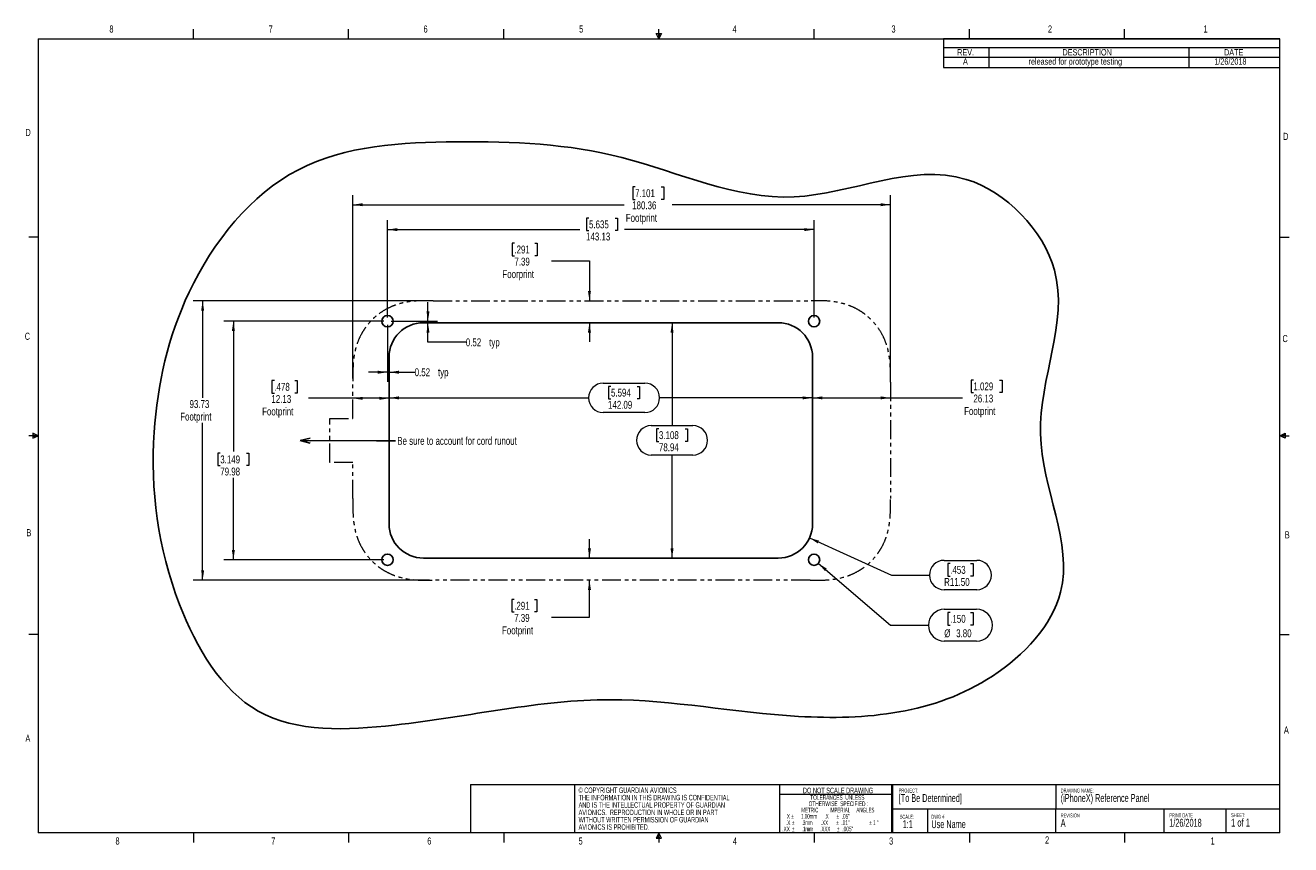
# Model space of a CAD drawing. Header units: millimetres. Extents: x 3 to 428, y 3 to 278.
import ezdxf

# ---------------------------------------------------------------- set-up
doc = ezdxf.new("R2010")
doc.units = ezdxf.units.MM
doc.linetypes.add('PHANTOM', pattern=[12.7, 6.35, -1.27, 1.27, -1.27, 1.27, -1.27])
doc.styles.add('SLDTEXTSTYLE0', font='TXT', dxfattribs={"width": 0.605})
doc.styles.add('SLDTEXTSTYLE1', font='TXT', dxfattribs={"width": 0.75})
doc.styles.add('SLDTEXTSTYLE2', font='TXT', dxfattribs={"width": 0.561765})
doc.styles.add('SLDTEXTSTYLE3', font='TXT', dxfattribs={"width": 0.56})
doc.styles.add('SLDTEXTSTYLE4', font='TXT', dxfattribs={"width": 0.5525})
doc.styles.add('SLDTEXTSTYLE5', font='TXT', dxfattribs={"width": 0.57})
doc.dimstyles.new('SLDDIMSTYLE0', dxfattribs={"dimtxt": 2.645833, "dimasz": 3.302, "dimexe": 0, "dimexo": 0.0625, "dimgap": 0.661458, "dimtad": 0, "dimtih": 1, "dimtoh": 1, "dimrnd": 1e-09, "dimzin": 12, "dimdsep": 46, "dimtxsty": 'SLDTEXTSTYLE1', "dimsah": 1, "dimcen": 0.09, "dimadec": 0, "dimazin": 3, "dimtfac": 1, "dimtofl": 0, "dimtmove": 0, "dimatfit": 3, "dimfxl": 1, "dimfrac": 2, "dimtolj": 1, "dimtzin": 12, "dimarcsym": 0})
doc.dimstyles.new('SLDDIMSTYLE1', dxfattribs={"dimtxt": 2.645833, "dimasz": 3.302, "dimexe": 0, "dimexo": 0.0625, "dimgap": 0.661458, "dimtad": 0, "dimtih": 1, "dimtoh": 1, "dimrnd": 1e-09, "dimzin": 4, "dimdsep": 46, "dimtxsty": 'SLDTEXTSTYLE1', "dimsah": 1, "dimcen": 0, "dimadec": 0, "dimazin": 1, "dimtfac": 1, "dimtofl": 0, "dimtmove": 0, "dimatfit": 3, "dimfxl": 1, "dimfrac": 2, "dimtolj": 1, "dimtzin": 12, "dimarcsym": 0})
doc.dimstyles.new('SLDDIMSTYLE2', dxfattribs={"dimtxt": 2.645833, "dimasz": 3.302, "dimexe": 0, "dimexo": 0.0625, "dimgap": 0.661458, "dimtad": 0, "dimtih": 1, "dimtoh": 1, "dimrnd": 1e-09, "dimzin": 4, "dimdsep": 46, "dimtxsty": 'SLDTEXTSTYLE1', "dimsah": 1, "dimcen": 0, "dimadec": 0, "dimazin": 1, "dimtfac": 1, "dimtofl": 0, "dimtmove": 0, "dimatfit": 3, "dimfxl": 1, "dimfrac": 2, "dimtolj": 1, "dimtzin": 12, "dimarcsym": 0})
doc.dimstyles.new('SLDDIMSTYLE3', dxfattribs={"dimtxt": 2.645833, "dimasz": 3.302, "dimexe": 0, "dimexo": 0.0625, "dimgap": 0.661458, "dimtad": 0, "dimtih": 1, "dimtoh": 1, "dimrnd": 1e-09, "dimzin": 12, "dimdsep": 46, "dimtxsty": 'SLDTEXTSTYLE1', "dimsah": 1, "dimcen": 0.09, "dimadec": 0, "dimazin": 3, "dimtfac": 1, "dimtofl": 0, "dimtmove": 0, "dimatfit": 3, "dimfxl": 1, "dimfrac": 2, "dimtolj": 1, "dimtzin": 12, "dimarcsym": 0})
doc.dimstyles.new('SLDDIMSTYLE4', dxfattribs={"dimtxt": 2.645833, "dimasz": 3.302, "dimexe": 0, "dimexo": 0.0625, "dimgap": 0.661458, "dimtad": 0, "dimtih": 1, "dimtoh": 1, "dimrnd": 1e-09, "dimzin": 12, "dimdsep": 46, "dimtxsty": 'SLDTEXTSTYLE1', "dimsah": 1, "dimcen": 0.09, "dimadec": 0, "dimazin": 3, "dimtfac": 1, "dimtmove": 0, "dimatfit": 0, "dimfxl": 1, "dimfrac": 2, "dimtolj": 1, "dimtzin": 12, "dimarcsym": 0})
doc.dimstyles.new('SLDDIMSTYLE5', dxfattribs={"dimtxt": 2.645833, "dimasz": 3.302, "dimexe": 0, "dimexo": 0.0625, "dimgap": 0.661458, "dimtad": 0, "dimtih": 1, "dimtoh": 1, "dimrnd": 1e-09, "dimdsep": 46, "dimtxsty": 'SLDTEXTSTYLE1', "dimsah": 1, "dimcen": 0.09, "dimadec": 0, "dimazin": 2, "dimtfac": 1, "dimtmove": 0, "dimatfit": 0, "dimfxl": 1, "dimfrac": 2, "dimtolj": 1, "dimtzin": 12, "dimarcsym": 0})
doc.dimstyles.new('SLDDIMSTYLE6', dxfattribs={"dimtxt": 0.18, "dimasz": 3.302, "dimexe": 0, "dimexo": 0.0625, "dimgap": 0, "dimtad": 0, "dimtih": 1, "dimtoh": 1, "dimdec": 0, "dimrnd": 1e-09, "dimzin": 0, "dimdsep": 46, "dimtxsty": 'Standard', "dimblk1": 'OPEN30', "dimblk2": 'OPEN30', "dimsah": 1, "dimcen": 0.09, "dimadec": 0, "dimazin": 0, "dimtfac": 3.302, "dimtdec": 0, "dimtofl": 0, "dimtmove": 0, "dimatfit": 3, "dimldrblk": 'OPEN30', "dimfxl": 1, "dimfrac": 2, "dimtolj": 1, "dimtzin": 0, "dimarcsym": 0})

# ---------------------------------------------------------------- blocks, each defined once
blk = doc.blocks.new('Block2')
at = {"color": 7, "linetype": 'Continuous', "lineweight": 18}
for p, q in [((12.8, 105.79), (11.04, 106.69)), ((11.04, 106.69), (11.04, 104.98)), ((12.8, 105.79), (9.62, 105.79)), ((11.04, 106.1), (12.8, 105.79)), ((11.04, 104.98), (12.8, 105.79)), ((11.04, 105.56), (12.8, 105.79)), ((11.04, 105.56), (12.8, 105.79))]:
    blk.add_line(p, q, dxfattribs=at)
blk = doc.blocks.new('Block3')
at = {"color": 7, "linetype": 'Continuous', "lineweight": 18}
for p, q in [((0, 0.81), (1.76, 1.71)), ((1.76, 1.12), (0, 0.81)), ((1.76, 0.58), (0, 0.81)), ((1.76, 0.58), (0, 0.81)), ((1.76, 0), (0, 0.81)), ((0, 0.81), (3.17, 0.81)), ((1.76, 1.71), (1.76, 0))]:
    blk.add_line(p, q, dxfattribs=at)
blk = doc.blocks.new('SW_NOTE_0')
at = {"color": 0, "linetype": 'Continuous', "lineweight": 0, "attachment_point": 1, "style": 'SLDTEXTSTYLE0'}
for s, insert, char_height in [('PROJECT:', (0, 1.71), 1.323), ('[To Be Determined]', (0, -0.12), 2.6458)]:
    blk.add_mtext(s, dxfattribs=dict(at, insert=insert, char_height=char_height))
blk = doc.blocks.new('SW_NOTE_1')
at = {"color": 0, "linetype": 'Continuous', "lineweight": 0, "attachment_point": 1, "style": 'SLDTEXTSTYLE0'}
for s, insert, char_height in [('SCALE:', (0, 1.71), 1.323), ('1:1', (0.99, -0.12), 2.646)]:
    blk.add_mtext(s, dxfattribs=dict(at, insert=insert, char_height=char_height))
blk = doc.blocks.new('SW_NOTE_2')
at = {"color": 0, "linetype": 'Continuous', "lineweight": 0, "attachment_point": 2}
for s, insert, char_height, style in [('DO NOT SCALE DRAWING', (15.77, 2.39), 1.8521, 'SLDTEXTSTYLE0'), ('OTHERWISE  SPECIFIED :', (15.87, -2.19), 1.5875, 'SLDTEXTSTYLE0'), ('TOLERANCES  UNLESS', (15.53, -0.07), 1.5875, 'SLDTEXTSTYLE0'), ('X', (-0.89, -6.42), 1.59, 'SLDTEXTSTYLE0'), ('%%p', (0.52, -6.42), 1.587, 'SLDTEXTSTYLE0'), ('METRIC         IMPERIAL     ANGLES', (15.7, -4.3), 1.5875, 'SLDTEXTSTYLE2'), ('%%p', (0.68, -8.54), 1.587, 'SLDTEXTSTYLE0'), ('1.00mm      .X', (7.99, -6.42), 1.5875, 'SLDTEXTSTYLE3'), ('%%p', (15.58, -8.54), 1.587, 'SLDTEXTSTYLE0'), ('%%p', (15.68, -6.42), 1.587, 'SLDTEXTSTYLE0'), ('.01"', (18.26, -8.54), 1.587, 'SLDTEXTSTYLE0'), ('.05"', (18.36, -6.42), 1.587, 'SLDTEXTSTYLE0'), ('%%p', (26.67, -8.54), 1.587, 'SLDTEXTSTYLE0'), ('%%d', (29.12, -8.54), 1.587, 'SLDTEXTSTYLE0'), ('.XX', (-1.69, -10.65), 1.587, 'SLDTEXTSTYLE0'), ('.X', (-0.99, -8.54), 1.587, 'SLDTEXTSTYLE0'), ('%%p', (0.66, -10.65), 1.587, 'SLDTEXTSTYLE0'), ('.3mm       .XX', (7.98, -8.54), 1.5875, 'SLDTEXTSTYLE4'), ('.1mm      .XXX', (8.38, -10.65), 1.5875, 'SLDTEXTSTYLE3'), ('%%p', (15.75, -10.65), 1.587, 'SLDTEXTSTYLE0'), ('.005"', (19.03, -10.65), 1.587, 'SLDTEXTSTYLE0'), ('1', (27.96, -8.54), 1.59, 'SLDTEXTSTYLE0')]:
    blk.add_mtext(s, dxfattribs=dict(at, insert=insert, char_height=char_height, style=style))
blk = doc.blocks.new('SW_NOTE_3')
at = {"color": 0, "linetype": 'Continuous', "lineweight": 0, "attachment_point": 1, "style": 'SLDTEXTSTYLE0'}
for s, insert, char_height in [('DWG #', (0, 1.71), 1.323), ('Use Name', (0, -0.12), 2.646)]:
    blk.add_mtext(s, dxfattribs=dict(at, insert=insert, char_height=char_height))
blk = doc.blocks.new('SW_NOTE_4')
at = {"color": 0, "linetype": 'Continuous', "lineweight": 0, "attachment_point": 1, "style": 'SLDTEXTSTYLE0'}
for s, insert, char_height in [('REVISION', (0, 1.71), 1.323), ('A', (0, -0.12), 2.65)]:
    blk.add_mtext(s, dxfattribs=dict(at, insert=insert, char_height=char_height))
blk = doc.blocks.new('SW_NOTE_5')
at = {"color": 0, "linetype": 'Continuous', "lineweight": 0, "attachment_point": 1}
for s, insert, char_height, style in [('SHEET:', (0, 1.71), 1.323, 'SLDTEXTSTYLE0'), ('1 of 1', (0, -0.12), 2.646, 'SLDTEXTSTYLE5')]:
    blk.add_mtext(s, dxfattribs=dict(at, insert=insert, char_height=char_height, style=style))
blk = doc.blocks.new('SW_NOTE_6')
at = {"color": 0, "linetype": 'Continuous', "lineweight": 0, "attachment_point": 1, "style": 'SLDTEXTSTYLE0'}
for s, insert, char_height in [('DRAWING NAME:', (0, 1.71), 1.3229), ('(iPhoneX) Reference Panel', (0, -0.12), 2.6458)]:
    blk.add_mtext(s, dxfattribs=dict(at, insert=insert, char_height=char_height))
blk = doc.blocks.new('SW_NOTE_7')
at = {"color": 0, "linetype": 'Continuous', "lineweight": 0, "attachment_point": 1, "style": 'SLDTEXTSTYLE0'}
for s, insert, char_height in [('PRINT DATE', (0, 1.71), 1.323), ('1/26/2018', (0, -0.12), 2.646)]:
    blk.add_mtext(s, dxfattribs=dict(at, insert=insert, char_height=char_height))
blk = doc.blocks.new('SW_NOTE_8')
at = {"color": 0, "linetype": 'Continuous', "lineweight": 0, "char_height": 1.8521, "attachment_point": 1, "style": 'SLDTEXTSTYLE0'}
for s, insert in [('© COPYRIGHT GUARDIAN AVIONICS', (0, 2.39)), ('AND IS THE INTELLECTUAL PROPERTY OF GUARDIAN', (0, -2.55)), ('THE INFORMATION IN THIS DRAWING IS CONFIDENTIAL', (0, -0.08)), ('AVIONICS.  REPRODUCTION IN WHOLE OR IN PART', (0, -5.02)), ('WITHOUT WRITTEN PERMISSION OF GUARDIAN', (0, -7.49)), ('AVIONICS IS PROHIBITED.', (0, -9.96))]:
    blk.add_mtext(s, dxfattribs=dict(at, insert=insert))
blk = doc.blocks.new('SW_TABLEANNOTATION_0')
at = {"color": 0, "linetype": 'Continuous', "lineweight": 18}
for p, q in [((0, 0), (0, -9.63)), ((112.87, 0), (0, 0)), ((112.87, -9.63), (112.87, 0)), ((0, -2.95), (112.87, -2.95)), ((15.24, -2.95), (15.24, -6.13)), ((82.39, -2.95), (82.39, -6.13)), ((0, -6.13), (112.87, -6.13)), ((15.24, -6.13), (15.24, -9.63)), ((82.39, -6.13), (82.39, -9.63)), ((0, -9.63), (112.87, -9.63))]:
    blk.add_line(p, q, dxfattribs=at)
at = {"color": 0, "linetype": 'Continuous', "lineweight": 18, "attachment_point": 1, "style": 'SLDTEXTSTYLE1'}
for s, insert, char_height in [('REV.', (4.63, -3.49), 2.117), ('DESCRIPTION', (39.96, -3.49), 2.1167), ('DATE', (94.18, -3.49), 2.117), ('A', (6.58, -6.56), 2.12), ('released for prototype testing', (28.58, -6.56), 2.1167), ('1/26/2018', (90.92, -6.56), 2.117)]:
    blk.add_mtext(s, dxfattribs=dict(at, insert=insert, char_height=char_height))
blk = doc.blocks.new('_D')
at = {"color": 7, "linetype": 'Continuous', "lineweight": 18}
for p, q in [((197.4, 157.6), (211.37, 157.6)), ((199.99, 156.53), (199.18, 156.53)), ((199.18, 156.53), (199.18, 152.33)), ((208.78, 156.53), (209.59, 156.53)), ((209.59, 156.53), (209.59, 152.33)), ((125.53, 152.66), (192.46, 152.66)), ((199.18, 152.33), (199.99, 152.33)), ((209.59, 152.33), (208.78, 152.33)), ((267.62, 152.66), (216.31, 152.66)), ((211.37, 147.73), (197.4, 147.73))]:
    blk.add_line(p, q, dxfattribs=at)
for centre, start, end in [((197.4, 152.66), 90, 270), ((211.37, 152.66), 270, 90)]:
    blk.add_arc(centre, 4.94, start, end, dxfattribs=at)
for points in [[(125.53, 152.66), (128.83, 152.16), (128.83, 153.17)], [(267.62, 152.66), (264.32, 153.17), (264.32, 152.16)]]:
    blk.add_solid(points, dxfattribs=at)
at = {"color": 7, "linetype": 'Continuous', "lineweight": 18, "char_height": 2.646, "attachment_point": 1, "style": 'SLDTEXTSTYLE1'}
for s, insert in [('5.594', (199.99, 155.74)), ('142.09', (199.01, 151.67))]:
    blk.add_mtext(s, dxfattribs=dict(at, insert=insert))
blk = doc.blocks.new('_D_1')
at = {"color": 7, "linetype": 'Continuous', "lineweight": 18}
for p, q in [((220.49, 177.86), (220.49, 143.36)), ((213.5, 143.36), (227.47, 143.36)), ((216.09, 142.28), (215.28, 142.28)), ((215.28, 142.28), (215.28, 138.08)), ((224.88, 142.28), (225.69, 142.28)), ((225.69, 142.28), (225.69, 138.08)), ((215.28, 138.08), (216.09, 138.08)), ((225.69, 138.08), (224.88, 138.08)), ((227.47, 133.48), (213.5, 133.48)), ((220.49, 98.92), (220.49, 133.48))]:
    blk.add_line(p, q, dxfattribs=at)
for centre, start, end in [((213.5, 138.42), 90, 270), ((227.47, 138.42), 270, 90)]:
    blk.add_arc(centre, 4.94, start, end, dxfattribs=at)
for points in [[(220.49, 177.86), (219.98, 174.56), (220.99, 174.56)], [(220.49, 98.92), (220.99, 102.22), (219.98, 102.22)]]:
    blk.add_solid(points, dxfattribs=at)
at = {"color": 7, "linetype": 'Continuous', "lineweight": 18, "char_height": 2.646, "attachment_point": 1, "style": 'SLDTEXTSTYLE1'}
for s, insert in [('3.108', (216.09, 141.49)), ('78.94', (216.09, 137.43))]:
    blk.add_mtext(s, dxfattribs=dict(at, insert=insert))
blk = doc.blocks.new('_D_2')
at = {"color": 7, "linetype": 'Continuous', "lineweight": 18}
for p, q in [((266.6, 105.69), (294.15, 93.24)), ((311.79, 98.18), (322.72, 98.18)), ((313.84, 97.11), (313.03, 97.11)), ((313.03, 97.11), (313.03, 92.9)), ((320.68, 97.11), (321.48, 97.11)), ((321.48, 97.11), (321.48, 92.9)), ((294.15, 93.24), (306.85, 93.24)), ((313.03, 92.9), (313.84, 92.9)), ((321.48, 92.9), (320.68, 92.9)), ((322.72, 88.3), (311.79, 88.3))]:
    blk.add_line(p, q, dxfattribs=at)
for centre, start, end in [((311.79, 93.24), 90, 270), ((322.72, 93.24), 270, 90)]:
    blk.add_arc(centre, 4.94, start, end, dxfattribs=at)
blk.add_solid([(266.6, 105.69), (269.4, 103.86), (269.82, 104.79)], dxfattribs=at)
at = {"color": 7, "linetype": 'Continuous', "lineweight": 18, "char_height": 2.646, "attachment_point": 1, "style": 'SLDTEXTSTYLE1'}
for s, insert in [('.453', (313.84, 96.31)), ('R11.50', (311.79, 92.25))]:
    blk.add_mtext(s, dxfattribs=dict(at, insert=insert))
blk = doc.blocks.new('_D_3')
at = {"color": 7, "linetype": 'Continuous', "lineweight": 18}
for p, q in [((123.74, 178.38), (70.1, 178.38)), ((73.28, 178.38), (73.28, 134.68)), ((68.88, 134.15), (68.08, 134.15)), ((68.08, 134.15), (68.08, 129.94)), ((77.68, 134.15), (78.48, 134.15)), ((78.48, 134.15), (78.48, 129.94)), ((68.08, 129.94), (68.88, 129.94)), ((78.48, 129.94), (77.68, 129.94)), ((73.28, 98.4), (73.28, 125.88)), ((123.74, 98.4), (70.1, 98.4))]:
    blk.add_line(p, q, dxfattribs=at)
for points in [[(73.28, 178.38), (72.77, 175.08), (73.79, 175.08)], [(73.28, 98.4), (73.79, 101.7), (72.77, 101.7)]]:
    blk.add_solid(points, dxfattribs=at)
at = {"color": 7, "linetype": 'Continuous', "lineweight": 18, "char_height": 2.646, "attachment_point": 1, "style": 'SLDTEXTSTYLE1'}
for s, insert in [('3.149', (68.88, 133.35)), ('79.98', (68.88, 129.29))]:
    blk.add_mtext(s, dxfattribs=dict(at, insert=insert))
blk = doc.blocks.new('_D_4')
at = {"color": 7, "linetype": 'Continuous', "lineweight": 18}
for p, q in [((192.61, 212.96), (191.81, 212.96)), ((191.81, 212.96), (191.81, 208.76)), ((201.41, 212.96), (202.21, 212.96)), ((202.21, 212.96), (202.21, 208.76)), ((125.01, 179.65), (125.01, 212.27)), ((125.01, 209.1), (189.49, 209.1)), ((191.81, 208.76), (192.61, 208.76)), ((202.21, 208.76), (201.41, 208.76)), ((268.14, 209.1), (204.53, 209.1)), ((268.14, 179.65), (268.14, 212.27))]:
    blk.add_line(p, q, dxfattribs=at)
for points in [[(125.01, 209.1), (128.31, 208.59), (128.31, 209.61)], [(268.14, 209.1), (264.84, 209.61), (264.84, 208.59)]]:
    blk.add_solid(points, dxfattribs=at)
at = {"color": 7, "linetype": 'Continuous', "lineweight": 18, "char_height": 2.646, "attachment_point": 1, "style": 'SLDTEXTSTYLE1'}
for s, insert in [('143.13', (191.64, 208.11)), ('5.635', (192.61, 212.17))]:
    blk.add_mtext(s, dxfattribs=dict(at, insert=insert))
blk = doc.blocks.new('_D_5')
at = {"color": 7, "linetype": 'Continuous', "lineweight": 18}
for p, q in [((269.58, 97.16), (293.81, 76.43)), ((311.84, 81.75), (322.67, 81.75)), ((313.84, 80.68), (313.03, 80.68)), ((313.03, 80.68), (313.03, 76.48)), ((320.68, 80.68), (321.48, 80.68)), ((321.48, 80.68), (321.48, 76.48)), ((313.03, 76.48), (313.84, 76.48)), ((321.48, 76.48), (320.68, 76.48)), ((293.81, 76.43), (306.51, 76.43)), ((322.67, 71.1), (311.84, 71.1))]:
    blk.add_line(p, q, dxfattribs=at)
for centre, start, end in [((311.84, 76.43), 90, 270), ((322.67, 76.43), 270, 90)]:
    blk.add_arc(centre, 5.33, start, end, dxfattribs=at)
blk.add_solid([(269.58, 97.16), (271.76, 94.63), (272.42, 95.4)], dxfattribs=at)
at = {"color": 7, "linetype": 'Continuous', "lineweight": 18, "char_height": 2.646, "attachment_point": 1, "style": 'SLDTEXTSTYLE1'}
for s, insert in [('.150', (313.84, 79.89)), ('%%c', (311.84, 75.04)), ('3.80', (315.83, 75.04))]:
    blk.add_mtext(s, dxfattribs=dict(at, insert=insert))
blk = doc.blocks.new('_D_6')
at = {"color": 7, "linetype": 'Continuous', "lineweight": 18}
for p, q in [((139.05, 185.25), (59.79, 185.25)), ((62.97, 185.25), (62.97, 152.71)), ((62.97, 91.53), (62.97, 144.3)), ((139.05, 91.52), (59.79, 91.53))]:
    blk.add_line(p, q, dxfattribs=at)
for points in [[(62.97, 185.25), (62.46, 181.95), (63.47, 181.95)], [(62.97, 91.53), (63.47, 94.83), (62.46, 94.83)]]:
    blk.add_solid(points, dxfattribs=at)
at = {"color": 7, "linetype": 'Continuous', "lineweight": 18, "char_height": 2.646, "attachment_point": 1, "style": 'SLDTEXTSTYLE1'}
for s, insert in [('93.73', (58.57, 151.92)), ('Footprint', (55.45, 147.71))]:
    blk.add_mtext(s, dxfattribs=dict(at, insert=insert))
blk = doc.blocks.new('_D_7')
at = {"color": 7, "linetype": 'Continuous', "lineweight": 18}
for p, q in [((208.09, 223.42), (207.28, 223.42)), ((207.28, 223.42), (207.28, 219.21)), ((216.88, 223.42), (217.69, 223.42)), ((217.69, 223.42), (217.69, 219.21)), ((113.4, 159.17), (113.4, 220.63)), ((113.4, 217.45), (204.43, 217.45)), ((207.28, 219.21), (208.09, 219.21)), ((217.69, 219.21), (216.88, 219.21)), ((293.76, 217.45), (220.54, 217.45)), ((293.76, 159.17), (293.76, 220.63))]:
    blk.add_line(p, q, dxfattribs=at)
for points in [[(113.4, 217.45), (116.7, 216.94), (116.7, 217.96)], [(293.76, 217.45), (290.45, 217.96), (290.45, 216.94)]]:
    blk.add_solid(points, dxfattribs=at)
at = {"color": 7, "linetype": 'Continuous', "lineweight": 18, "char_height": 2.646, "attachment_point": 1, "style": 'SLDTEXTSTYLE1'}
for s, insert in [('7.101', (208.09, 222.63)), ('180.36', (207.11, 218.56)), ('Footprint', (204.97, 214.36))]:
    blk.add_mtext(s, dxfattribs=dict(at, insert=insert))
blk = doc.blocks.new('_D_8')
at = {"color": 7, "linetype": 'Continuous', "lineweight": 18}
for p, q in [((321.62, 158.63), (320.82, 158.63)), ((320.82, 158.63), (320.82, 154.43)), ((330.42, 158.63), (331.22, 158.63)), ((331.22, 158.63), (331.22, 154.43)), ((320.82, 154.43), (321.62, 154.43)), ((331.22, 154.43), (330.42, 154.43)), ((267.62, 152.66), (293.76, 152.66)), ((293.76, 152.66), (317.96, 152.66))]:
    blk.add_line(p, q, dxfattribs=at)
for points in [[(267.62, 152.66), (270.92, 152.16), (270.92, 153.17)], [(293.76, 152.66), (290.45, 153.17), (290.45, 152.16)]]:
    blk.add_solid(points, dxfattribs=at)
at = {"color": 7, "linetype": 'Continuous', "lineweight": 18, "char_height": 2.646, "attachment_point": 1, "style": 'SLDTEXTSTYLE1'}
for s, insert in [('1.029', (321.62, 157.84)), ('26.13', (321.62, 153.78)), ('Footprint', (318.5, 149.57))]:
    blk.add_mtext(s, dxfattribs=dict(at, insert=insert))
blk = doc.blocks.new('_D_9')
at = {"color": 7, "linetype": 'Continuous', "lineweight": 18}
for p, q in [((87.03, 158.49), (86.22, 158.49)), ((86.22, 158.49), (86.22, 154.29)), ((93.87, 158.49), (94.67, 158.49)), ((94.67, 158.49), (94.67, 154.29)), ((86.22, 154.29), (87.03, 154.29)), ((94.67, 154.29), (93.87, 154.29)), ((113.4, 152.52), (98.51, 152.52)), ((125.53, 152.52), (113.4, 152.52))]:
    blk.add_line(p, q, dxfattribs=at)
for points in [[(113.4, 152.52), (116.7, 152.01), (116.7, 153.03)], [(125.53, 152.52), (122.23, 153.03), (122.23, 152.01)]]:
    blk.add_solid(points, dxfattribs=at)
at = {"color": 7, "linetype": 'Continuous', "lineweight": 18, "char_height": 2.646, "attachment_point": 1, "style": 'SLDTEXTSTYLE1'}
for s, insert in [('.478', (87.03, 157.7)), ('12.13', (86.05, 153.63)), ('Footprint', (82.93, 149.43))]:
    blk.add_mtext(s, dxfattribs=dict(at, insert=insert))
blk = doc.blocks.new('_D_10')
at = {"color": 7, "linetype": 'Continuous', "lineweight": 18}
for p, q in [((167.59, 204.55), (166.78, 204.55)), ((166.78, 204.55), (166.78, 200.35)), ((174.43, 204.55), (175.23, 204.55)), ((175.23, 204.55), (175.23, 200.35)), ((166.78, 200.35), (167.59, 200.35)), ((175.23, 200.35), (174.43, 200.35)), ((180.07, 198.58), (192.77, 198.58)), ((192.77, 198.58), (192.77, 185.25)), ((192.77, 177.86), (192.77, 171.51))]:
    blk.add_line(p, q, dxfattribs=at)
for points in [[(192.77, 185.25), (193.28, 188.56), (192.26, 188.56)], [(192.77, 177.86), (192.26, 174.56), (193.28, 174.56)]]:
    blk.add_solid(points, dxfattribs=at)
at = {"color": 7, "linetype": 'Continuous', "lineweight": 18, "char_height": 2.646, "attachment_point": 1, "style": 'SLDTEXTSTYLE1'}
for s, insert in [('7.39', (167.59, 199.7)), ('.291', (167.59, 203.76)), ('Foorprint', (163.55, 195.49))]:
    blk.add_mtext(s, dxfattribs=dict(at, insert=insert))
blk = doc.blocks.new('_D_11')
at = {"color": 7, "linetype": 'Continuous', "lineweight": 18}
for p, q in [((192.77, 98.92), (192.77, 105.27)), ((192.77, 79.09), (192.77, 91.52)), ((167.52, 85.06), (166.71, 85.06)), ((166.71, 85.06), (166.71, 80.86)), ((174.36, 85.06), (175.16, 85.06)), ((175.16, 85.06), (175.16, 80.86)), ((166.71, 80.86), (167.52, 80.86)), ((175.16, 80.86), (174.36, 80.86)), ((180.07, 79.09), (192.77, 79.09))]:
    blk.add_line(p, q, dxfattribs=at)
for points in [[(192.77, 98.92), (193.28, 102.22), (192.26, 102.22)], [(192.77, 91.52), (192.26, 88.22), (193.28, 88.22)]]:
    blk.add_solid(points, dxfattribs=at)
at = {"color": 7, "linetype": 'Continuous', "lineweight": 18, "char_height": 2.646, "attachment_point": 1, "style": 'SLDTEXTSTYLE1'}
for s, insert in [('.291', (167.52, 84.27)), ('7.39', (167.52, 80.2)), ('Footprint', (163.42, 76))]:
    blk.add_mtext(s, dxfattribs=dict(at, insert=insert))
blk = doc.blocks.new('_D_12')
at = {"color": 7, "linetype": 'Continuous', "lineweight": 18}
for p, q in [((125.01, 177.11), (125.01, 158.09)), ((125.01, 161.27), (118.66, 161.27)), ((125.53, 161.27), (134.12, 161.27))]:
    blk.add_line(p, q, dxfattribs=at)
for points in [[(125.01, 161.27), (121.71, 161.78), (121.71, 160.76)], [(125.53, 161.27), (128.83, 160.76), (128.83, 161.78)]]:
    blk.add_solid(points, dxfattribs=at)
at = {"color": 7, "linetype": 'Continuous', "lineweight": 18, "char_height": 2.646, "attachment_point": 1, "style": 'SLDTEXTSTYLE1'}
for s, insert in [('0.52', (134.12, 162.58)), ('typ', (141.95, 162.58))]:
    blk.add_mtext(s, dxfattribs=dict(at, insert=insert))
blk = doc.blocks.new('_D_13')
at = {"color": 7, "linetype": 'Continuous', "lineweight": 18}
for p, q in [((138.58, 178.38), (138.58, 184.73)), ((126.28, 178.38), (141.76, 178.38)), ((138.58, 171.3), (138.58, 177.86)), ((151.28, 171.3), (138.58, 171.3))]:
    blk.add_line(p, q, dxfattribs=at)
for points in [[(138.58, 178.38), (139.09, 181.68), (138.08, 181.68)], [(138.58, 177.86), (138.08, 174.56), (139.09, 174.56)]]:
    blk.add_solid(points, dxfattribs=at)
at = {"color": 7, "linetype": 'Continuous', "lineweight": 18, "char_height": 2.646, "attachment_point": 1, "style": 'SLDTEXTSTYLE1'}
for s, insert in [('0.52', (151.28, 172.61)), ('typ', (159.12, 172.61))]:
    blk.add_mtext(s, dxfattribs=dict(at, insert=insert))
blk = doc.blocks.new('_Open30')
at = {"color": 0, "linetype": 'ByBlock', "lineweight": -2}
for p, q in [((-1, 0.267949), (0, 0)), ((0, 0), (-1, -0.267949)), ((0, 0), (-1, 0))]:
    blk.add_line(p, q, dxfattribs=at)

msp = doc.modelspace()

# ---------------------------------------------------------------- linework, layer by layer
at = {"color": 7, "linetype": 'Continuous', "lineweight": 18}
for p, q in [((59.851, 273.113), (59.851, 276.288)), ((111.931, 273.113), (111.931, 276.288)), ((164.012, 273.113), (164.012, 276.288)), ((268.174, 273.113), (268.174, 276.288)), ((320.255, 273.113), (320.255, 276.288)), ((372.336, 273.113), (372.336, 276.288)), ((7.77, 273.113), (424.417, 273.113)), ((7.77, 273.113), (7.77, 6.734)), ((424.417, 6.734), (424.417, 273.113)), ((7.77, 206.518), (4.595, 206.518)), ((424.417, 206.518), (427.592, 206.518)), ((7.77, 73.329), (4.595, 73.329)), ((424.417, 73.329), (427.592, 73.329)), ((152.797, 22.993), (424.417, 22.993)), ((152.797, 22.993), (152.797, 6.734)), ((187.749, 22.993), (187.749, 6.734)), ((256.487, 22.993), (256.487, 6.734)), ((294.086, 22.993), (294.086, 6.734)), ((294.483, 22.993), (294.483, 6.734)), ((349.216, 22.993), (349.216, 14.863)), ((294.086, 19.622), (256.487, 19.622)), ((294.483, 14.863), (323.002, 14.863)), ((306.22, 14.863), (306.22, 6.734)), ((323.002, 14.863), (424.417, 14.863)), ((349.216, 6.734), (349.216, 14.863)), ((385.552, 14.863), (385.552, 6.734)), ((406.351, 14.863), (406.351, 6.734)), ((152.797, 6.734), (7.77, 6.734)), ((59.851, 6.734), (59.851, 3.559)), ((111.931, 6.734), (111.931, 3.559)), ((424.417, 6.734), (152.797, 6.734)), ((164.012, 6.734), (164.012, 3.559)), ((268.174, 6.734), (268.174, 3.559)), ((268.174, 6.734), (268.174, 3.559)), ((320.255, 6.734), (320.255, 3.559)), ((320.255, 6.734), (320.255, 3.559)), ((372.336, 6.734), (372.336, 3.559)), ((372.336, 6.734), (372.336, 3.559))]:
    msp.add_line(p, q, dxfattribs=at)
at = {"color": 8, "linetype": 'PHANTOM', "lineweight": 18}
for p, q in [((140.321, 185.254), (266.832, 185.254)), ((113.397, 145.759), (113.397, 157.899)), ((293.756, 157.899), (293.756, 118.879)), ((105.611, 145.759), (113.397, 145.759)), ((105.611, 131.02), (105.611, 145.759)), ((113.397, 131.02), (105.611, 131.02)), ((113.397, 118.879), (113.397, 131.02)), ((266.832, 91.525), (140.321, 91.525))]:
    msp.add_line(p, q, dxfattribs=at)
at = {"color": 7, "linetype": 'Continuous', "lineweight": 25}
for p, q in [((137.031, 177.859), (256.121, 177.859)), ((125.531, 110.42), (125.531, 166.359)), ((267.621, 166.359), (267.621, 110.42)), ((256.121, 98.92), (137.031, 98.92))]:
    msp.add_line(p, q, dxfattribs=at)
for centre in [(125.011, 178.38), (268.142, 178.38), (125.011, 98.399), (268.142, 98.399)]:
    msp.add_circle(centre, 1.899, dxfattribs=at)
for centre, start, end in [((137.031, 166.359), 90, 180), ((256.121, 166.359), 0, 90), ((137.031, 110.42), 180, 270), ((256.121, 110.42), 270, 0)]:
    msp.add_arc(centre, 11.5, start, end, dxfattribs=at)
msp.add_open_spline([(203.631, 233.285), (222.849, 228.374), (260.19, 210.149), (315.57, 239.379), (361.305, 192.308), (333.927, 141.329), (362.057, 91.348), (321.206, 47.746), (263.424, 42.58), (196.255, 56.372), (138.169, 42.216), (78.012, 39.758), (49.708, 87.698), (43.424, 137.919), (55.447, 191.327), (91.401, 236.239), (149.414, 239.521), (185.574, 237.9), (203.631, 233.285)], degree=3, knots=[0, 0, 0, 0, 0.06817718, 0.13498402, 0.1838958, 0.24721765, 0.30877571, 0.35050816, 0.42699903, 0.49981989, 0.58372684, 0.63663528, 0.68778472, 0.75496622, 0.81060947, 0.87393132, 0.93594536, 1, 1, 1, 1], dxfattribs=at)
at = {"color": 8, "linetype": 'PHANTOM', "lineweight": 18}
for points, knots in [([(140.321, 185.254), (139.384, 185.254), (138.447, 185.268), (136.573, 185.254), (135.636, 185.228), (133.765, 185.103), (132.837, 185.005), (130.999, 184.713), (130.09, 184.52), (128.744, 184.147), (128.298, 184.008), (127.411, 183.702), (126.971, 183.533), (125.678, 182.99), (124.847, 182.573), (123.243, 181.639), (122.472, 181.12), (121.364, 180.255), (121.001, 179.953), (120.302, 179.329), (119.965, 179.008), (118.988, 178.012), (118.387, 177.305), (117.555, 176.186), (117.288, 175.803), (116.78, 175.018), (116.537, 174.613), (115.856, 173.383), (115.458, 172.541), (114.779, 170.811), (114.495, 169.925), (114.147, 168.566), (114.044, 168.106), (113.863, 167.186), (113.786, 166.725), (113.587, 165.341), (113.502, 164.414), (113.397, 162.558), (113.379, 161.627), (113.378, 160.23), (113.382, 159.764), (113.391, 158.831), (113.397, 158.365), (113.397, 157.899)], [0, 0, 0, 0, 0.0625, 0.0625, 0.125, 0.125, 0.1875, 0.1875, 0.25, 0.25, 0.28125, 0.28125, 0.3125, 0.3125, 0.375, 0.375, 0.4375, 0.4375, 0.46875, 0.46875, 0.5, 0.5, 0.5625, 0.5625, 0.59375, 0.59375, 0.625, 0.625, 0.6875, 0.6875, 0.75, 0.75, 0.78125, 0.78125, 0.8125, 0.8125, 0.875, 0.875, 0.9375, 0.9375, 0.96875, 0.96875, 1, 1, 1, 1]), ([(293.756, 157.899), (293.756, 158.365), (293.762, 158.831), (293.771, 159.762), (293.775, 160.228), (293.774, 161.625), (293.756, 162.554), (293.599, 165.335), (293.361, 167.179), (292.66, 169.917), (292.376, 170.807), (291.696, 172.539), (291.299, 173.38), (290.394, 175.014), (289.878, 175.81), (288.762, 177.311), (288.159, 178.019), (286.856, 179.346), (286.159, 179.966), (285.047, 180.834), (284.665, 181.112), (283.889, 181.635), (283.493, 181.882), (282.286, 182.584), (281.454, 182.999), (280.163, 183.541), (279.726, 183.708), (278.838, 184.014), (278.387, 184.154), (276.131, 184.775), (274.295, 185.044), (271.509, 185.228), (270.575, 185.254), (268.703, 185.268), (267.767, 185.254), (266.832, 185.254)], [0, 0, 0, 0, 0.03125, 0.03125, 0.0625, 0.0625, 0.125, 0.125, 0.25, 0.25, 0.3125, 0.3125, 0.375, 0.375, 0.4375, 0.4375, 0.5, 0.5, 0.5625, 0.5625, 0.59375, 0.59375, 0.625, 0.625, 0.6875, 0.6875, 0.71875, 0.71875, 0.75, 0.75, 0.875, 0.875, 0.9375, 0.9375, 1, 1, 1, 1]), ([(113.397, 118.879), (113.397, 117.944), (113.378, 117.008), (113.379, 115.139), (113.397, 114.207), (113.557, 111.42), (113.797, 109.576), (114.381, 107.302), (114.511, 106.847), (114.799, 105.954), (114.956, 105.514), (115.469, 104.212), (115.868, 103.371), (116.548, 102.148), (116.789, 101.747), (117.3, 100.958), (117.571, 100.57), (118.413, 99.442), (119.018, 98.733), (120.324, 97.408), (121.021, 96.789), (122.133, 95.924), (122.516, 95.647), (123.296, 95.123), (123.693, 94.876), (124.904, 94.175), (125.738, 93.761), (127.029, 93.223), (127.466, 93.057), (128.353, 92.752), (128.805, 92.613), (131.069, 91.995), (132.903, 91.73), (135.675, 91.55), (136.602, 91.524), (138.461, 91.511), (139.392, 91.525), (140.321, 91.525)], [0, 0, 0, 0, 0.0625, 0.0625, 0.125, 0.125, 0.25, 0.25, 0.28125, 0.28125, 0.3125, 0.3125, 0.375, 0.375, 0.40625, 0.40625, 0.4375, 0.4375, 0.5, 0.5, 0.5625, 0.5625, 0.59375, 0.59375, 0.625, 0.625, 0.6875, 0.6875, 0.71875, 0.71875, 0.75, 0.75, 0.875, 0.875, 0.9375, 0.9375, 1, 1, 1, 1]), ([(266.832, 91.525), (267.767, 91.523), (268.704, 91.511), (270.574, 91.525), (271.507, 91.551), (274.292, 91.734), (276.131, 92.003), (278.395, 92.627), (278.846, 92.767), (279.733, 93.074), (280.169, 93.241), (281.459, 93.782), (282.292, 94.197), (283.502, 94.901), (283.898, 95.15), (284.677, 95.676), (285.06, 95.954), (286.169, 96.819), (286.863, 97.44), (288.165, 98.767), (288.769, 99.477), (289.609, 100.607), (289.878, 100.996), (290.387, 101.785), (290.627, 102.186), (291.304, 103.41), (291.701, 104.251), (292.211, 105.553), (292.367, 105.993), (292.653, 106.886), (292.783, 107.34), (293.363, 109.615), (293.6, 111.454), (293.757, 114.23), (293.774, 115.158), (293.775, 117.018), (293.756, 117.95), (293.756, 118.879)], [0, 0, 0, 0, 0.0625, 0.0625, 0.125, 0.125, 0.25, 0.25, 0.28125, 0.28125, 0.3125, 0.3125, 0.375, 0.375, 0.40625, 0.40625, 0.4375, 0.4375, 0.5, 0.5, 0.5625, 0.5625, 0.59375, 0.59375, 0.625, 0.625, 0.6875, 0.6875, 0.71875, 0.71875, 0.75, 0.75, 0.875, 0.875, 0.9375, 0.9375, 1, 1, 1, 1])]:
    msp.add_open_spline(points, degree=3, knots=knots, dxfattribs=at)

# ---------------------------------------------------------------- block references
at = {"color": 7, "linetype": 'Continuous', "extrusion": (4.9377e-15, 4.9377e-15, -1), "rotation": 270}
msp.add_blockref('Block2', (-321.887, 285.91), dxfattribs=at)
at = {"color": 7, "linetype": 'Continuous', "lineweight": 18}
msp.add_blockref('SW_TABLEANNOTATION_0', (311.545, 273.113), dxfattribs=at)
at = {"color": 7, "linetype": 'Continuous'}
for name, p in [('Block2', (-5.027, 34.13)), ('Block3', (424.417, 139.111))]:
    msp.add_blockref(name, p, dxfattribs=at)
at = {"color": 7, "linetype": 'Continuous', "lineweight": 0}
for name, p in [('SW_NOTE_8', (189.119, 19.612)), ('SW_NOTE_2', (260.428, 19.531)), ('SW_NOTE_0', (296.564, 19.916)), ('SW_NOTE_6', (350.908, 19.916)), ('SW_NOTE_1', (296.899, 11.142)), ('SW_NOTE_3', (307.511, 11.142)), ('SW_NOTE_4', (350.908, 11.557)), ('SW_NOTE_7', (387.337, 11.612)), ('SW_NOTE_5', (408.083, 11.663))]:
    msp.add_blockref(name, p, dxfattribs=at)
at = {"color": 7, "linetype": 'Continuous', "rotation": 90}
msp.add_blockref('Block2', (321.887, -6.063), dxfattribs=at)

# ---------------------------------------------------------------- texts
at = {"color": 7, "linetype": 'Continuous', "lineweight": 0, "attachment_point": 1, "style": 'SLDTEXTSTYLE1'}
for s, insert, char_height in [('8', (31.683, 277.574), 2.381), ('7', (85.116, 277.574), 2.381), ('6', (137.083, 277.574), 2.381), ('5', (189.303, 277.574), 2.381), ('4', (240.809, 277.574), 2.381), ('3', (294.113, 277.574), 2.381), ('2', (346.628, 277.574), 2.381), ('1', (398.807, 277.574), 2.381), ('D', (3.51, 242.896), 2.381), ('D', (425.551, 241.563), 2.381), ('C', (3.271, 174.52), 2.381), ('C', (425.325, 173.757), 2.381), ('Be sure to account for cord runout', (128.279, 139.573), 2.64583), ('B', (3.832, 108.636), 2.381), ('B', (426.095, 107.921), 2.381), ('A', (3.496, 39.694), 2.381), ('A', (425.811, 42.459), 2.381), ('8', (33.718, 5.24), 2.381), ('7', (85.971, 5.24), 2.381), ('6', (138.362, 5.24), 2.381), ('5', (189.119, 5.24), 2.381), ('4', (240.919, 5.24), 2.381), ('3', (293.316, 5.24), 2.381), ('2', (345.658, 5.579), 2.381), ('1', (401.22, 5.24), 2.381)]:
    msp.add_mtext(s, dxfattribs=dict(at, insert=insert, char_height=char_height))

# ---------------------------------------------------------------- dimensions: what is measured, and where the dimension line sits
at = {"color": 7, "linetype": 'Continuous', "lineweight": 18}
for base, p1, p2, text, dimstyle, picture, middle in [((293.756, 217.451), (113.397, 157.899), (293.756, 157.899), '<>\\PFootprint', 'SLDDIMSTYLE0', '_D_7', (212.487, 217.451)), ((125.531, 161.268), (125.011, 178.38), (125.531, 166.359), '<> typ', 'SLDDIMSTYLE5', '_D_12', (140.775, 161.268)), ((113.397, 152.522), (125.531, 166.359), (113.397, 157.899), '<>\\PFootprint', 'SLDDIMSTYLE0', '_D_9', (90.448, 152.522)), ((293.7559, 152.6648), (267.6215, 166.3591), (293.7559, 157.8994), '<>\\PFootprint', 'SLDDIMSTYLE0', '_D_8', (326.0218, 152.6648))]:
    dim = msp.add_linear_dim(base=base, p1=p1, p2=p2, text=text, dimstyle=dimstyle, dxfattribs=at)
    dim.commit()
    dim.dimension.update_dxf_attribs({"geometry": picture, "text_midpoint": middle, "dimtype": 160})
for base, p1, p2, picture, middle in [((268.142, 209.099), (125.011, 178.38), (268.142, 178.38), '_D_4', (197.01, 209.099)), ((267.621, 152.665), (125.531, 166.359), (267.621, 166.359), '_D', (204.386, 152.665))]:
    dim = msp.add_linear_dim(base=base, p1=p1, p2=p2, dimstyle='SLDDIMSTYLE0', dxfattribs=at)
    dim.commit()
    dim.dimension.update_dxf_attribs({"geometry": picture, "text_midpoint": middle, "dimtype": 160})
for base, p1, p2, angle, text, dimstyle, picture, middle in [((192.7703, 185.2538), (137.0315, 177.8591), (140.3215, 185.2538), 90, '<>\\PFoorprint', 'SLDDIMSTYLE4', '_D_10', (192.7703, 198.5849)), ((62.967, 91.525), (140.321, 185.254), (140.321, 91.525), 89.99992, '<>\\PFootprint', 'SLDDIMSTYLE3', '_D_6', (62.967, 148.507)), ((138.584, 177.859), (125.011, 178.38), (137.031, 177.859), 90, '<> typ', 'SLDDIMSTYLE5', '_D_13', (138.584, 171.303)), ((192.77, 98.92), (140.321, 91.525), (137.031, 98.92), 89.99992, '<>\\PFootprint', 'SLDDIMSTYLE4', '_D_11', (192.77, 79.092))]:
    dim = msp.add_linear_dim(base=base, p1=p1, p2=p2, angle=angle, text=text, dimstyle=dimstyle, dxfattribs=at)
    dim.commit()
    dim.dimension.update_dxf_attribs({"geometry": picture, "text_midpoint": middle, "dimtype": 160})
for base, p1, p2, picture, middle in [((73.278, 98.399), (125.011, 178.38), (125.011, 98.399), '_D_3', (73.278, 130.282)), ((220.487, 98.92), (256.121, 177.859), (256.121, 98.92), '_D_1', (220.487, 138.417))]:
    dim = msp.add_linear_dim(base=base, p1=p1, p2=p2, angle=90, dimstyle='SLDDIMSTYLE0', dxfattribs=at)
    dim.commit()
    dim.dimension.update_dxf_attribs({"geometry": picture, "text_midpoint": middle, "dimtype": 160})
dim = msp.add_radius_dim(center=(256.121, 110.42), mpoint=(266.602, 105.686), dimstyle='SLDDIMSTYLE1', dxfattribs=at)
dim.commit()
dim.dimension.update_dxf_attribs({"geometry": '_D_2', "text_midpoint": (317.257, 93.242), "dimtype": 164})
dim = msp.add_diameter_dim_2p(p1=(266.7, 99.634), p2=(269.585, 97.164), dimstyle='SLDDIMSTYLE2', dxfattribs=at)
dim.commit()
dim.dimension.update_dxf_attribs({"geometry": '_D_5', "text_midpoint": (317.257, 76.425), "dimtype": 163})

# ---------------------------------------------------------------- leaders
at = {"color": 7, "linetype": 'Continuous', "lineweight": 0}
msp.add_leader([(95.74, 138.318), (121.345, 138.26), (127.695, 138.26)], dimstyle='SLDDIMSTYLE6', dxfattribs=at)

doc.saveas('drawing.dxf')
